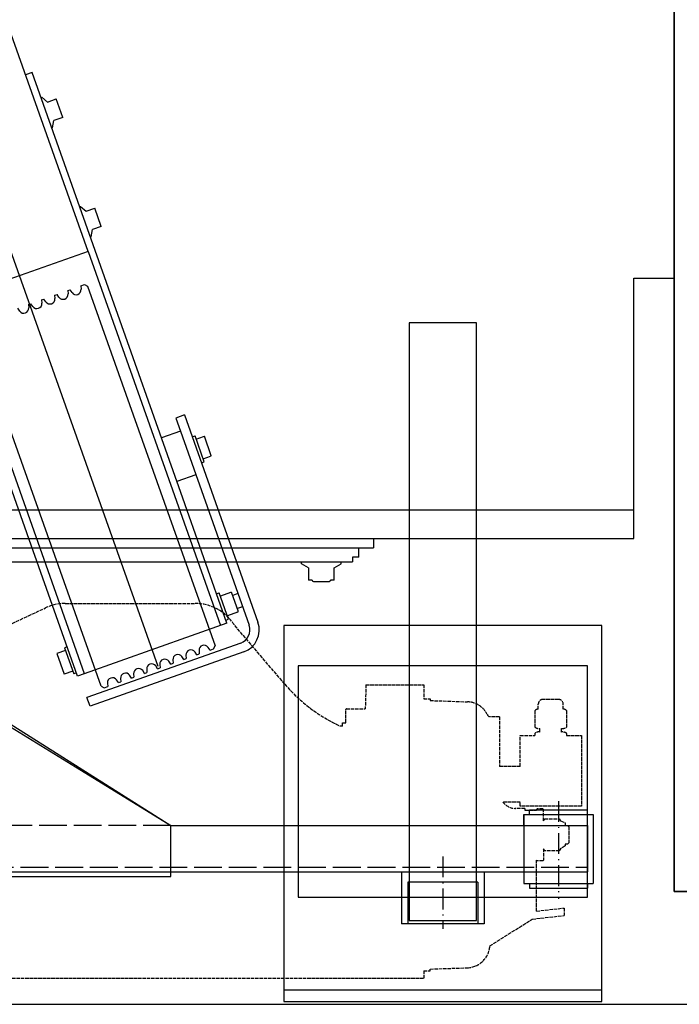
# Model space of a CAD drawing. Header units: millimetres. Extents: x 247761 to 294611, y 172579 to 236863.
# Tile 199 of 256: x 265925 to 266495, y 186530 to 187381. Entities that reach past the tile are written whole.
import ezdxf

# ---------------------------------------------------------------- set-up
doc = ezdxf.new("R2010")
doc.units = ezdxf.units.MM
doc.linetypes.add('ACAD_ISO02W100', pattern=[15, 12, -3])
doc.linetypes.add('ACAD_ISO10W100', pattern=[18.5, 12, -3, 0.5, -3])
for name, color, linetype in [('CONT_25', 1, 'Continuous'), ('DASH_25', 1, 'ACAD_ISO02W100'), ('DASHD_25', 1, 'ACAD_ISO10W100'), ('NOVÁ TENKÁ', 240, 'Continuous'), ('ŽB', 3, 'Continuous')]:
    doc.layers.add(name, color=color, linetype=linetype)
doc.layers.add('PLOCHY_MISTNOSTI', color=180, linetype='Continuous', plot=False)

# ---------------------------------------------------------------- blocks, each defined once
blk = doc.blocks.new('MX20_Planview')
at = {"layer": 'DASH_25', "ltscale": 0.25}
for p, q in [((58.22, 667.01), (58.22, 679.77)), ((58.22, 679.77), (119.22, 679.77)), ((119.22, 679.77), (119.22, 626.77)), ((35.42, 664.05), (31.14, 664.05)), ((36.62, 667.01), (50.86, 667.01)), ((56.36, 667.01), (58.22, 667.01)), ((132, 661.74), (133.59, 665.71)), ((133.59, 665.71), (136, 665.71)), ((136, 667.74), (137.2, 668.94)), ((136, 665.71), (136, 667.74)), ((137.2, 668.94), (150.8, 668.94)), ((150.8, 668.94), (152, 667.74)), ((152, 667.74), (152, 665.71)), ((152, 665.71), (153.61, 665.71)), ((153.61, 665.71), (156, 661.74)), ((207.3, 664.74), (213.81, 664.77)), ((209.91, 640.94), (207.3, 664.74)), ((216.81, 637.28), (213.81, 664.77)), ((26.94, 659.85), (26.94, 646.69)), ((55.16, 662.65), (52.06, 662.65)), ((130.14, 660.67), (132, 661.74)), ((130.14, 648.02), (130.14, 660.67)), ((156, 661.74), (157.86, 660.67)), ((157.86, 660.67), (157.86, 648.02)), ((122, 646.94), (121.5, 646.44)), ((132, 646.94), (122, 646.94)), ((132, 646.94), (130.14, 648.02)), ((157.86, 648.02), (156, 646.94)), ((156, 646.94), (166, 646.94)), ((166, 646.94), (166.5, 646.44)), ((35.42, 642.49), (31.14, 642.49)), ((36.62, 639.53), (50.86, 639.53)), ((55.16, 643.89), (52.06, 643.89)), ((56.36, 639.53), (58.22, 639.53)), ((58.22, 626.77), (58.22, 639.53)), ((121.5, 646.44), (121.5, 641.44)), ((121.5, 641.44), (122, 640.94)), ((122, 640.94), (122.65, 640.94)), ((122.65, 640.94), (122.58, 640.94)), ((122.65, 630.94), (122.65, 640.94)), ((166.5, 641.44), (166, 640.94)), ((209.91, 640.94), (166, 640.94)), ((166.5, 646.44), (166.5, 641.44)), ((121.39, 630.94), (121.2, 622.63)), ((121.39, 630.94), (122.65, 630.94)), ((122.65, 630.94), (122.58, 630.94)), ((240.03, 600.58), (216.81, 637.28)), ((85.01, 626.77), (58.22, 626.77)), ((85.01, 626.77), (85.01, 608.94)), ((115.71, 626.77), (115.71, 611.82)), ((119.22, 626.77), (115.71, 626.77)), ((42, 608.94), (85.01, 608.94)), ((42, 608.94), (42, 601.25)), ((27.95, 548.94), (29.08, 581.31)), ((260.05, 548.94), (258.92, 581.31)), ((260.05, 548.94), (258.92, 581.31)), ((26.5, 548.94), (27.95, 548.94)), ((26.5, 543.5), (26.5, 548.94)), ((261.5, 548.94), (260.05, 548.94)), ((261.5, 548.94), (260.05, 548.94)), ((261.5, 543.5), (261.5, 548.94)), ((14.25, 543.5), (26.5, 543.5)), ((14.25, 493.5), (14.25, 543.5)), ((261.5, 543.5), (268, 543.5)), ((268, -543.5), (268, 543.5)), ((14.25, 493.5), (35.1, 492.94)), ((35.1, 476.71), (35.1, 492.94)), ((47.1, 476.21), (35.6, 476.21)), ((47.1, 473.21), (47.1, 476.21)), ((50.02, 473.21), (47.1, 473.21)), ((50.02, 473.21), (50.02, 471.22)), ((13.84, 423.43), (-37.67, 379.54)), ((-55.94, 233.58), (-55.94, 345.96)), ((-27.63, 164), (-52.19, 216.67)), ((-30.54, 163.5), (-30.54, 151.5)), ((-27.63, 164), (-30.04, 164)), ((-22.54, 161.5), (-22.54, 161.5)), ((-22.54, 153.5), (-22.54, 153.5)), ((-30.04, 151), (-22.54, 151)), ((-22.54, 151), (-22.54, 149)), ((-22.54, 149), (-21.79, 149)), ((-20.94, 99.71), (-20.94, 140.78)), ((-20.94, 101.71), (-20.94, 99.71)), ((-10.94, 89.71), (0, 89.71)), ((0, -89.71), (0, 89.71)), ((-10.94, -89.71), (0, -89.71)), ((-20.94, -101.71), (-20.94, -99.71)), ((-20.94, -99.71), (-20.94, -140.78)), ((-30.54, -163.5), (-30.54, -151.5)), ((-30.04, -151), (-22.54, -151)), ((-22.54, -149), (-21.79, -149)), ((-22.54, -151), (-22.54, -149)), ((-27.63, -164), (-52.19, -216.67)), ((-27.63, -164), (-30.04, -164)), ((-55.94, -233.58), (-55.94, -345.96)), ((13.84, -423.43), (-37.67, -379.54)), ((35.52, -476.21), (47.02, -476.21)), ((47.02, -473.21), (50.02, -473.21)), ((47.02, -473.21), (47.02, -476.21)), ((50.02, -473.21), (50.02, -471.22)), ((35.02, -492.94), (35.02, -476.71)), ((14.25, -493.5), (35.02, -492.94)), ((14.25, -543.5), (14.25, -493.5)), ((14.25, -543.5), (26.5, -543.5)), ((26.5, -543.5), (26.5, -548.94)), ((261.5, -543.5), (261.5, -548.94)), ((261.5, -543.5), (268, -543.5)), ((26.5, -548.94), (27.95, -548.94)), ((27.95, -548.94), (29.08, -581.31)), ((260.05, -548.94), (258.92, -581.31)), ((260.05, -548.94), (258.92, -581.31)), ((261.5, -548.94), (260.05, -548.94)), ((261.5, -548.94), (260.05, -548.94)), ((42, -608.94), (42, -601.25)), ((238.04, -601.93), (238.04, -601.93)), ((245.12, -599.63), (238.07, -601.92)), ((42, -608.94), (85.01, -608.94)), ((85.01, -613.07), (85.01, -608.94)), ((85.01, -626.77), (85.01, -608.94)), ((236, -627.94), (236, -604.77)), ((58.22, -626.77), (58.22, -639.53)), ((85.01, -626.77), (58.22, -626.77)), ((121.3, -626.77), (119.22, -626.77)), ((119.22, -679.77), (119.22, -626.77)), ((121.39, -630.94), (121.3, -626.77)), ((224, -625.92), (217.44, -636.29)), ((236, -627.94), (226, -627.94)), ((236, -627.94), (226, -627.94)), ((122.58, -630.94), (121.39, -630.94)), ((122.58, -630.94), (122.58, -640.94)), ((26.94, -646.69), (26.94, -659.85)), ((35.42, -642.49), (31.14, -642.49)), ((36.62, -639.53), (50.86, -639.53)), ((55.16, -643.89), (52.06, -643.89)), ((56.36, -639.53), (58.22, -639.53)), ((121.5, -641.44), (122, -640.94)), ((121.5, -646.44), (121.5, -641.44)), ((122, -646.94), (121.5, -646.44)), ((122.58, -640.94), (122, -640.94)), ((166.5, -641.44), (166, -640.94)), ((208.99, -640.94), (166, -640.94)), ((166, -646.94), (166.5, -646.44)), ((166.5, -646.44), (166.5, -641.44)), ((132, -646.94), (122, -646.94)), ((132, -646.94), (130.14, -648.02)), ((132, -646.94), (130.14, -648.02)), ((132, -646.94), (130.14, -648.02)), ((132, -646.94), (130.14, -648.02)), ((132, -646.94), (130.14, -648.02)), ((132, -646.94), (130.14, -648.02)), ((132, -646.94), (130.14, -648.02)), ((130.14, -648.02), (130.14, -660.67)), ((130.14, -648.02), (130.14, -660.67)), ((130.14, -648.02), (130.14, -660.67)), ((130.14, -648.02), (130.14, -660.67)), ((130.14, -648.02), (130.14, -660.67)), ((130.14, -648.02), (130.14, -660.67)), ((130.14, -648.02), (130.14, -660.67)), ((157.86, -648.02), (156, -646.94)), ((156, -646.94), (165.65, -646.94)), ((157.86, -648.02), (156, -646.94)), ((157.86, -648.02), (156, -646.94)), ((157.86, -648.02), (156, -646.94)), ((157.86, -648.02), (156, -646.94)), ((157.86, -660.67), (157.86, -648.02)), ((157.86, -660.67), (157.86, -648.02)), ((157.86, -660.67), (157.86, -648.02)), ((157.86, -660.67), (157.86, -648.02)), ((157.86, -660.67), (157.86, -648.02)), ((55.16, -662.65), (52.06, -662.65)), ((130.14, -660.67), (132, -661.74)), ((130.14, -660.67), (132, -661.74)), ((130.14, -660.67), (132, -661.74)), ((130.14, -660.67), (132, -661.74)), ((130.14, -660.67), (132, -661.74)), ((130.14, -660.67), (132, -661.74)), ((130.14, -660.67), (132, -661.74)), ((132, -661.74), (133.59, -665.71)), ((132, -661.74), (133.59, -665.71)), ((132, -661.74), (133.59, -665.71)), ((132, -661.74), (133.59, -665.71)), ((132, -661.74), (133.59, -665.71)), ((132, -661.74), (133.59, -665.71)), ((132, -661.74), (133.59, -665.71)), ((153.61, -665.71), (156, -661.74)), ((153.61, -665.71), (156, -661.74)), ((153.61, -665.71), (156, -661.74)), ((153.61, -665.71), (156, -661.74)), ((153.61, -665.71), (156, -661.74)), ((156, -661.74), (157.86, -660.67)), ((156, -661.74), (157.86, -660.67)), ((156, -661.74), (157.86, -660.67)), ((156, -661.74), (157.86, -660.67)), ((156, -661.74), (157.86, -660.67)), ((35.42, -664.05), (31.14, -664.05)), ((36.62, -667.01), (50.86, -667.01)), ((56.36, -667.01), (58.22, -667.01)), ((58.22, -667.01), (58.22, -679.77)), ((133.59, -665.71), (136, -665.71)), ((133.59, -665.71), (136, -665.71)), ((133.59, -665.71), (136, -665.71)), ((133.59, -665.71), (136, -665.71)), ((133.59, -665.71), (136, -665.71)), ((133.59, -665.71), (136, -665.71)), ((133.59, -665.71), (136, -665.71)), ((136, -665.71), (136, -667.74)), ((136, -665.71), (136, -667.74)), ((136, -665.71), (136, -667.74)), ((136, -665.71), (136, -667.74)), ((136, -665.71), (136, -667.74)), ((136, -665.71), (136, -667.74)), ((136, -667.74), (137.2, -668.94)), ((136, -667.74), (137.2, -668.94)), ((136, -667.74), (137.2, -668.94)), ((136, -667.74), (137.2, -668.94)), ((136, -667.74), (137.2, -668.94)), ((136, -667.74), (137.2, -668.94)), ((137.2, -668.94), (150.8, -668.94)), ((137.2, -668.94), (150.8, -668.94)), ((137.2, -668.94), (150.8, -668.94)), ((137.2, -668.94), (150.8, -668.94)), ((137.2, -668.94), (150.8, -668.94)), ((137.2, -668.94), (139.4, -668.94)), ((150.8, -668.94), (152, -667.74)), ((150.8, -668.94), (152, -667.74)), ((150.8, -668.94), (152, -667.74)), ((150.8, -668.94), (152, -667.74)), ((150.8, -668.94), (152, -667.74)), ((152, -665.71), (153.61, -665.71)), ((152, -667.74), (152, -665.71)), ((152, -667.74), (152, -665.71)), ((152, -667.74), (152, -665.71)), ((152, -667.74), (152, -665.71)), ((152, -667.74), (152, -665.71)), ((152, -665.71), (153.61, -665.71)), ((152, -665.71), (153.61, -665.71)), ((152, -665.71), (153.61, -665.71)), ((152, -665.71), (153.61, -665.71)), ((58.22, -679.77), (119.22, -679.77))]:
    blk.add_line(p, q, dxfattribs=at)
for centre, radius, start, end in [((31.14, 659.85), 4.2, 90, 180), ((40.59, 663.58), 5.25, 139.11761, 174.81528), ((46.89, 663.58), 5.25, 349.84147, 40.88239), ((60.33, 663.58), 5.25, 139.11761, 190.15853), ((31.14, 646.69), 4.2, 180, 270), ((40.59, 642.97), 5.25, 185.18472, 220.88239), ((46.89, 642.97), 5.25, 319.11761, 10.15853), ((60.33, 642.97), 5.25, 169.84147, 220.88239), ((107.21, 622.94), 14, 307.39164, 360), ((49.07, 580.61), 20, 117.19865, 178), ((39, 601.25), 3, 288.03429, 360), ((238.93, 580.61), 20, 2, 86.84122), ((35.6, 476.71), 0.5, 180, 270), ((-77.38, 530.07), 140.33, 310.54203, 335.20761), ((-15.94, 345.96), 40, 122.89816, 180), ((-15.94, 233.58), 40, 180, 205), ((-30.04, 163.5), 0.5, 90, 180), ((-30.04, 151.5), 0.5, 180, 270), ((-60.94, 140.78), 40, 0, 11.85223), ((-10.94, 99.71), 10, 180, 270), ((-10.94, -99.71), 10, 90, 180), ((-60.94, -140.78), 40, 348.14777, 0), ((-30.04, -151.5), 0.5, 90, 180), ((-30.04, -163.5), 0.5, 180, 270), ((-15.94, -233.58), 40, 155, 180), ((-15.94, -345.96), 40, 180, 237.10184), ((-77.38, -530.07), 140.33, 24.79239, 49.45797), ((35.52, -476.71), 0.5, 90, 180), ((49.07, -580.61), 20, 182, 242.80135), ((238.93, -580.61), 20, 288.03429, 358), ((238.93, -580.61), 20, 288.03429, 358), ((39, -601.25), 3, 360, 71.96571), ((239, -604.77), 3, 108.03429, 180), ((226, -625.94), 2, 179.41992, 270), ((208.99, -630.94), 10, 270, 327.68631), ((31.14, -646.69), 4.2, 90, 180), ((40.59, -642.97), 5.25, 139.11761, 174.81528), ((46.89, -642.97), 5.25, 349.84147, 40.88239), ((60.33, -642.97), 5.25, 139.11761, 190.15853), ((31.14, -659.85), 4.2, 180, 270), ((46.89, -663.58), 5.25, 319.11761, 10.15853), ((60.33, -663.58), 5.25, 169.84147, 220.88239), ((40.59, -663.58), 5.25, 185.18472, 220.88239)]:
    blk.add_arc(centre, radius, start, end, dxfattribs=at)
blk = doc.blocks.new('10020_TravellingCableSupport_769652_0')
at = {"layer": 'CONT_25', "ltscale": 15}
for p, q in [((-4, 110), (-4, -110)), ((-4, 110), (0, 110)), ((0, 110), (0, -110)), ((-4, 75), (-180, 75)), ((-180, 75), (-180, -325)), ((-136, 75), (-176, 75)), ((-4, -110), (-136, -325)), ((0, -110), (-136, -325)), ((0, -110), (-4, -110)), ((-180, -325), (-136, -325)), ((-176, -325), (-176, -685)), ((-136, -325), (-136, -685)), ((-176, -629.99), (-186, -629.99)), ((-136, -629.99), (-126.68, -629.99)), ((-136, -685), (-176, -685))]:
    blk.add_line(p, q, dxfattribs=at)
at = {"layer": 'CONT_25', "ltscale": 2}
for p, q in [((-176, 75), (-176, -325)), ((-176, -524.25), (-221, -524.25)), ((-221, -595.75), (-221, -524.25)), ((-185, -529.75), (-221, -529.75)), ((-185, -590.25), (-185, -529.75)), ((-185, -590.25), (-221, -590.25)), ((-176, -595.75), (-221, -595.75))]:
    blk.add_line(p, q, dxfattribs=at)
at = {"layer": 'CONT_25', "ltscale": 1.5}
for p, q in [((-186.16, -635), (-190.16, -635)), ((-190.16, -635), (-190.16, -685)), ((-126.52, -630), (-186.16, -630)), ((-186.16, -630), (-186.16, -690)), ((-176.16, -630), (-186.16, -630)), ((-136.52, -630), (-126.52, -630)), ((-136, -629.99), (-126.56, -629.99)), ((-126.52, -630), (-126.52, -690)), ((-126.52, -635), (-122.52, -635)), ((-122.52, -635), (-122.52, -685)), ((-186.16, -685), (-190.16, -685)), ((-126.52, -685), (-122.52, -685)), ((-126.52, -690), (-186.16, -690))]:
    blk.add_line(p, q, dxfattribs=at)
at = {"layer": 'DASH_25', "ltscale": 2}
for p, q in [((-172, 75), (-172, -685)), ((-136, -325), (-136, 75))]:
    blk.add_line(p, q, dxfattribs=at)
at = {"layer": 'DASHD_25', "ltscale": 1.5}
for p, q in [((-162.74, -560), (-225.31, -560)), ((-114.83, -660), (-199.44, -660))]:
    blk.add_line(p, q, dxfattribs=at)
blk = doc.blocks.new('10020_Elevator_0')
at = {"layer": 'NOVÁ TENKÁ'}
for p, q in [((-775, 1880), (-775, 205)), ((-750, 1855), (-750, 205)), ((-885.49, 616.04), (885.09, 1245.09)), ((-891.82, 679.78), (527.46, 1183.53)), ((-526.87, 676.67), (892.48, 1180.44)), ((-780.8, 725.75), (-417.86, 854.21)), ((-526.87, 676.67), (-568.57, 794.5)), ((-902.67, 665.38), (-591.66, 775.71)), ((-795, 763.39), (-795, 448)), ((-783, 762.5), (-783, 430)), ((-578.35, 735.76), (-575.96, 737.41)), ((-893.92, 685.72), (-780.8, 725.75)), ((-735.09, 596.61), (-372.15, 725.06)), ((-572.67, 728.16), (-575.58, 727.93)), ((-574.34, 724.45), (-571.94, 726.1)), ((-572.67, 728.16), (-571.94, 726.1)), ((-372.15, 725.06), (-374.15, 730.72)), ((-568.66, 716.85), (-571.57, 716.62)), ((-568.66, 716.85), (-567.93, 714.79)), ((-393.55, 716.61), (-397.68, 711.78)), ((-393.83, 717.39), (-393.55, 716.61)), ((-570.33, 713.14), (-567.93, 714.79)), ((-420.23, 708.05), (-419.95, 707.27)), ((-419.95, 707.27), (-413.71, 706.11)), ((-397.68, 711.78), (-395.01, 704.24)), ((-874.33, 703.79), (-892.24, 697.45)), ((-871.66, 696.25), (-874.33, 703.79)), ((-564.65, 705.54), (-567.55, 705.31)), ((-566.32, 701.83), (-563.92, 703.48)), ((-564.65, 705.54), (-563.92, 703.48)), ((-411.04, 698.57), (-413.71, 706.11)), ((-411.04, 698.57), (-395.01, 704.24)), ((-889.57, 689.91), (-892.24, 697.45)), ((-869.3, 697.08), (-891.93, 689.07)), ((-868.47, 694.72), (-869.3, 697.08)), ((-560.64, 694.23), (-563.54, 694)), ((-562.31, 690.52), (-559.91, 692.17)), ((-560.64, 694.23), (-559.91, 692.17)), ((-891.92, 680.06), (-893.92, 685.72)), ((-891.09, 686.72), (-891.93, 689.07)), ((-556.63, 682.92), (-559.53, 682.69)), ((-556.63, 682.92), (-555.51, 679.77)), ((-487.82, 683.25), (-491.95, 678.42)), ((-488.1, 684.02), (-487.82, 683.25)), ((-919.81, 674.96), (-912.27, 677.63)), ((-872.77, 542.04), (-919.81, 674.96)), ((-865.23, 544.71), (-912.27, 677.63)), ((-848.14, 556.59), (-891.92, 680.06)), ((-556.73, 677.22), (-867.74, 566.89)), ((-526.87, 676.67), (-850.21, 562.22)), ((-555.51, 679.77), (-556.73, 677.22)), ((-514.5, 674.68), (-514.22, 673.9)), ((-514.22, 673.9), (-507.98, 672.74)), ((-505.31, 665.2), (-507.98, 672.74)), ((-491.95, 678.42), (-489.28, 670.88)), ((-902.67, 665.38), (-903.89, 662.83)), ((-505.31, 665.2), (-489.28, 670.88)), ((-903.89, 662.83), (-902.77, 659.68)), ((-899.87, 659.91), (-902.77, 659.68)), ((-899.49, 650.43), (-897.09, 652.08)), ((-899.49, 650.43), (-898.76, 648.37)), ((-895.86, 648.6), (-898.76, 648.37)), ((-895.48, 639.12), (-893.08, 640.77)), ((-895.48, 639.12), (-894.75, 637.06)), ((-891.85, 637.29), (-894.75, 637.06)), ((-891.47, 627.81), (-889.07, 629.46)), ((-891.47, 627.81), (-890.74, 625.75)), ((-887.83, 625.98), (-890.74, 625.75)), ((-887.46, 616.5), (-885.06, 618.15)), ((-887.46, 616.5), (-886.72, 614.44)), ((-883.82, 614.67), (-886.72, 614.44)), ((-682.11, 596.79), (-687.95, 613.29)), ((-883.44, 605.19), (-881.04, 606.84)), ((-883.44, 605.19), (-882.71, 603.13)), ((-879.81, 603.36), (-882.71, 603.13)), ((-682.11, 596.79), (-849.91, 537.4)), ((-848.21, 556.57), (-735.09, 596.61)), ((-719.82, 583.44), (-725.66, 599.94)), ((-670.8, 600.79), (-682.11, 596.79)), ((-668.13, 593.25), (-670.8, 600.79)), ((-879.43, 593.88), (-877.03, 595.53)), ((-879.43, 593.88), (-878.7, 591.82)), ((-875.8, 592.05), (-878.7, 591.82)), ((-668.13, 593.25), (-847.24, 529.86)), ((-875.42, 582.57), (-873.02, 584.22)), ((-875.42, 582.57), (-874.69, 580.51)), ((-871.79, 580.74), (-874.69, 580.51)), ((-708.77, 576.22), (-686.15, 584.22)), ((-688.98, 583.22), (-686.74, 576.91)), ((-686.98, 586.58), (-686.15, 584.22)), ((-871.41, 571.26), (-869.01, 572.91)), ((-871.41, 571.26), (-870.29, 568.11)), ((-709.61, 578.57), (-708.77, 576.22)), ((-705.95, 577.22), (-703.71, 570.9)), ((-703.44, 570.15), (-703.71, 570.9)), ((-703.44, 570.15), (-686.48, 576.15)), ((-686.74, 576.91), (-686.48, 576.15)), ((-870.29, 568.11), (-867.74, 566.89)), ((-844.55, 555.21), (-821.92, 563.22)), ((-821.64, 553.42), (-824.75, 562.22)), ((-822.76, 565.58), (-821.92, 563.22)), ((-845.38, 557.57), (-844.55, 555.21)), ((-838.61, 547.42), (-841.72, 556.21)), ((-837.46, 546.87), (-822.19, 552.27)), ((-833.89, 543.07), (-835.48, 547.57)), ((-822.57, 547.08), (-824.17, 551.57)), ((-800.33, 486), (-811, 486)), ((-811, 483), (-811, 486)), ((-800.33, 486), (-796.72, 492.25)), ((-796.72, 492.25), (-795, 492.25)), ((-811.37, 483), (-812, 481.92)), ((-812, 481.92), (-812, 468.09)), ((-811, 483), (-811.37, 483)), ((-811.37, 467), (-812, 468.09)), ((-811, 467), (-811.37, 467)), ((-811, 464), (-811, 467)), ((-811, 464), (-800.33, 464)), ((-800.33, 464), (-796.72, 457.75)), ((-796.72, 457.75), (-795, 457.75)), ((-791, 448), (-795, 448)), ((-791, 442.5), (-791, 448)), ((-791, 442.5), (-783, 442.5)), ((-775, 430), (-783, 430))]:
    blk.add_line(p, q, dxfattribs=at)
for points in [[(-850, 507.5), (-1175, 507.5), (-1175, 232.5), (-850, 232.5)], [(-885, 495), (-1085, 495), (-1085, 245), (-885, 245)], [(-1072, 341), (-1072, 399), (-1105, 399), (-1105, 341)], [(-588.5, 341), (-588.5, 399), (-1105, 399), (-1105, 341)]]:
    blk.add_lwpolyline(points, close=True, dxfattribs=at)
for points in [[(-1165, 507.5), (-1165, 232.5)], [(-775, 205), (-550, 205), (-550, 170)]]:
    blk.add_lwpolyline(points, dxfattribs=at)
at = {"layer": 'NOVÁ TENKÁ', "lineweight": 35}
blk.add_lwpolyline([(-1080, 170), (980, 170), (980, 120), (-1080, 120)], close=True, dxfattribs=at)
at = {"layer": 'NOVÁ TENKÁ'}
for centre, radius, start, end in [((-575.92, 732.22), 4.3, 124.53137, 274.53137), ((-571.91, 720.91), 4.3, 124.53137, 274.53137), ((-567.89, 709.6), 4.3, 124.53137, 274.53137), ((-563.88, 698.29), 4.3, 124.53137, 274.53137), ((-559.87, 686.98), 4.3, 124.53137, 274.53137), ((-899.53, 655.62), 4.3, 304.53137, 94.53137), ((-895.52, 644.31), 4.3, 304.53137, 94.53137), ((-891.51, 633), 4.3, 304.53137, 94.53137), ((-887.49, 621.69), 4.3, 304.53137, 94.53137), ((-883.48, 610.38), 4.3, 304.53137, 94.53137), ((-879.47, 599.07), 4.3, 304.53137, 94.53137), ((-875.46, 587.76), 4.3, 304.53137, 94.53137), ((-871.45, 576.45), 4.3, 304.53137, 94.53137), ((-822.49, 553.12), 0.9, 289.49073, 19.49073), ((-853.92, 548.71), 12, 199.49073, 289.49073), ((-837.76, 547.72), 0.9, 199.49073, 289.49073), ((-853.92, 548.71), 20, 199.49073, 289.49073)]:
    blk.add_arc(centre, radius, start, end, dxfattribs=at)
at = {"layer": 'NOVÁ TENKÁ', "rotation": 180}
blk.add_blockref('MX20_Planview', (-887, 930), dxfattribs=at)
at = {"layer": 'NOVÁ TENKÁ'}
blk.add_blockref('10020_TravellingCableSupport_769652_0', (-887, 930), dxfattribs=at)

msp = doc.modelspace()

# ---------------------------------------------------------------- linework, layer by layer
at = {"layer": 'PLOCHY_MISTNOSTI', "ltscale": 5}
msp.add_lwpolyline([(264560.517, 186530.259), (266660.517, 186530.259), (266660.517, 191055.259), (264560.517, 191055.259)], close=True, dxfattribs=at)
at = {"layer": 'ŽB'}
msp.add_line((264560.517, 186530.259), (266660.517, 186530.259), dxfattribs=at)

# ---------------------------------------------------------------- block references
at = {"rotation": 90}
msp.add_blockref('10020_Elevator_0', (266660.517, 187707.759), dxfattribs=at)

doc.saveas('drawing.dxf')
